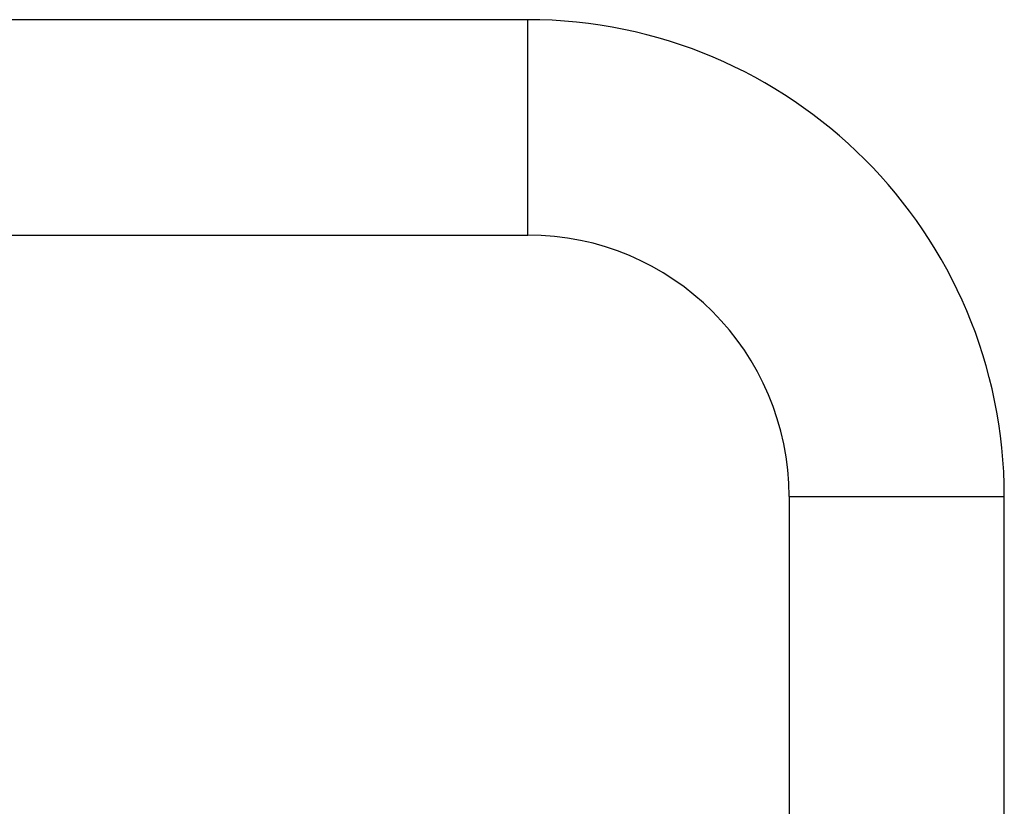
# Paper-space layout '_Left' of a CAD drawing. Header units: millimetres. Extents: x -310 to 25, y -1 to 320.
# Tile 51 of 51: x -143 to 18, y 127 to 255. Entities that reach past the tile are written whole.
import ezdxf

# ---------------------------------------------------------------- set-up
doc = ezdxf.new("R2010")
doc.units = ezdxf.units.MM

psp = doc.layouts.new('_Left')

# ---------------------------------------------------------------- linework, layer by layer
at = {"color": 7, "linetype": 'Continuous', "lineweight": 25}
for p, q in [((-60, 255), (-225, 255)), ((-165.29, 220), (-60, 220)), ((-17.5, 177.5), (-17.5, 60.05)), ((17.5, 60.05), (17.5, 177.5))]:
    psp.add_line(p, q, dxfattribs=at)
at = {"color": 8, "linetype": 'Continuous', "lineweight": 25}
for p, q in [((-60, 220), (-60, 255)), ((-17.5, 177.5), (17.5, 177.5))]:
    psp.add_line(p, q, dxfattribs=at)
at = {"color": 7, "linetype": 'Continuous', "lineweight": 25}
for radius in [77.5, 42.5]:
    psp.add_arc((-60, 177.5), radius, 0, 90, dxfattribs=at)

doc.saveas('drawing.dxf')
